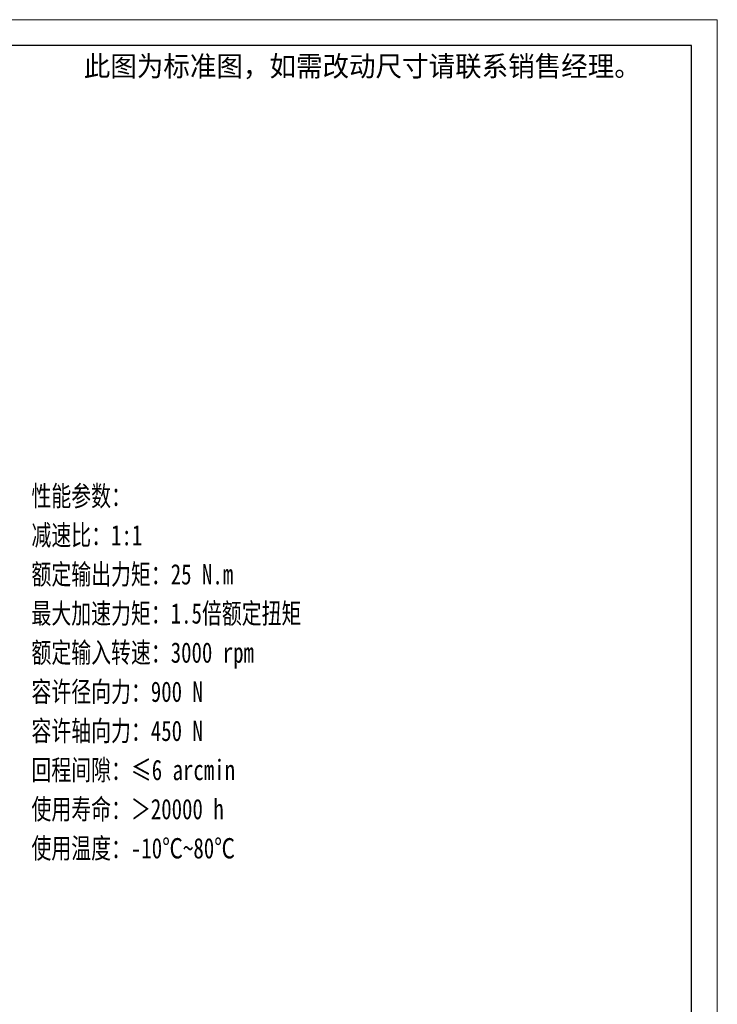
# Model space of a CAD drawing. Header units: millimetres. Extents: x -16 to 515, y 9 to 383.
# Tile 8 of 8: x 345 to 515, y 142 to 383. Entities that reach past the tile are written whole.
import ezdxf

# ---------------------------------------------------------------- set-up
doc = ezdxf.new("R2010")
doc.units = ezdxf.units.MM
doc.layers.add('6文字层', color=3, linetype='Continuous')
for name, color, linetype, lineweight in [('图框_外框线', 7, 'Continuous', 18), ('尺寸线层', 3, 'Continuous', 18), ('粗实线层', 7, 'Continuous', 35)]:
    doc.layers.add(name, color=color, linetype=linetype, lineweight=lineweight)
doc.styles.add('标准', font='txt', dxfattribs={"width": 0.667})

# ---------------------------------------------------------------- blocks, each defined once
blk = doc.blocks.new('提示字样')
at = {"layer": '6文字层', "insert": (1.21, 11.52), "char_height": 10, "width": 317.6795, "attachment_point": 1}
blk.add_mtext('{\\C1;此图为标准图，如需改动尺寸请联系销售经理。}', dxfattribs=at)

msp = doc.modelspace()

# ---------------------------------------------------------------- linework, layer by layer
at = {"layer": '图框_外框线', "color": 3}
msp.add_lwpolyline([(-13.6056, 8.9125), (515.4933, 8.9125), (515.4933, 383.061), (-13.6056, 383.061)], close=True, dxfattribs=at)
at = {"layer": '图框_外框线', "color": 3, "lineweight": 25}
msp.add_lwpolyline([(17.8884, 15.2113), (509.1945, 15.2113), (509.1945, 376.7622), (17.8884, 376.7622)], close=True, dxfattribs=at)

# ---------------------------------------------------------------- block references
at = {"layer": '粗实线层', "xscale": 0.5, "yscale": 0.5, "zscale": 0.5}
msp.add_blockref('提示字样', (359.642, 368.4152), dxfattribs=at)

# ---------------------------------------------------------------- texts
at = {"layer": '尺寸线层', "insert": (347.424, 268.8544), "char_height": 5, "width": 99.104097, "attachment_point": 1, "line_spacing_factor": 1.15057, "style": '标准'}
msp.add_mtext('{\\W0.75;性能参数：\\P减速比：1:1\\P额定输出力矩：25 N.m\\P最大加速力矩：1.5倍额定扭矩\\P额定输入转速：3000 rpm\\P容许径向力：900 N\\P容许轴向力：450 N\\P回程间隙：≤6 arcmin\\P使用寿命：＞20000 h\\P使用温度：-10℃~80℃', dxfattribs=at)

doc.saveas('drawing.dxf')
